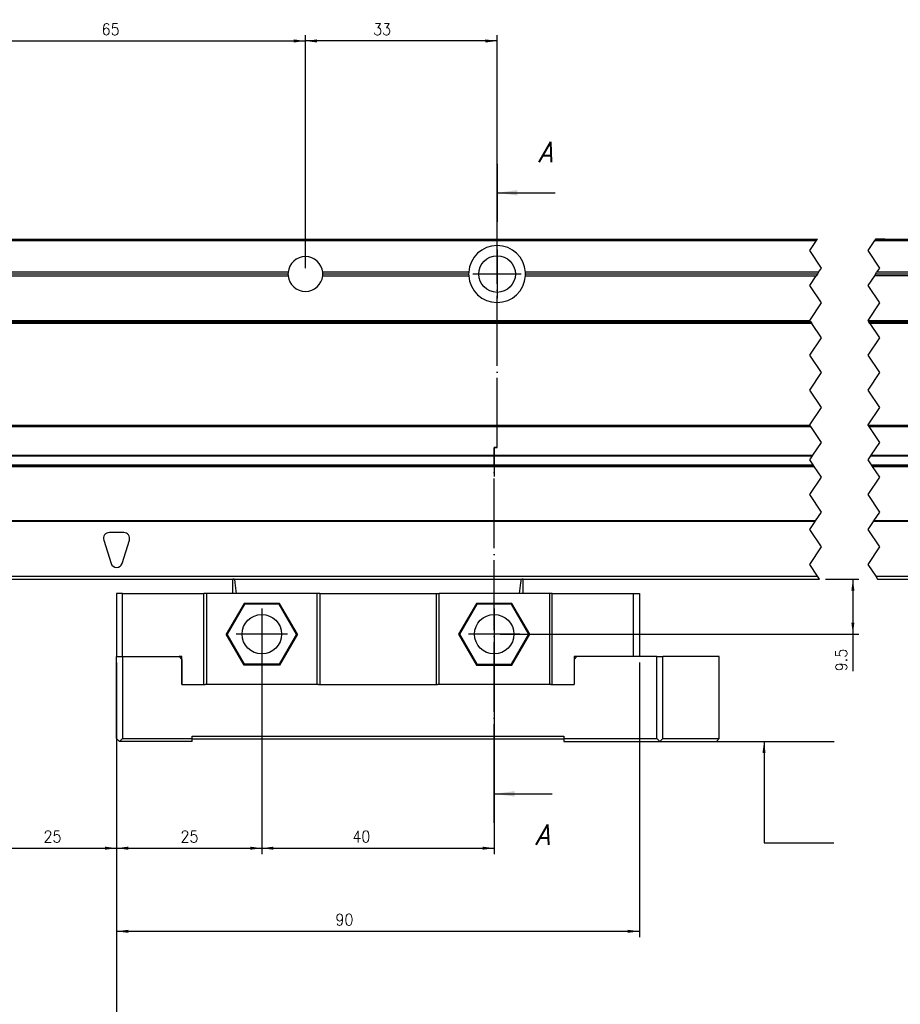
# Model space of a CAD drawing. Header units: inches. Extents: x -381 to 14628, y -418 to 176.
# Tile 7 of 36: x -181 to -29, y -177 to -8. Entities that reach past the tile are written whole.
import ezdxf

# ---------------------------------------------------------------- set-up
doc = ezdxf.new("R2010")
doc.units = ezdxf.units.IN
doc.linetypes.add('DOT_CENTER', pattern=[14, 12, -1, 0, -1])
doc.layers.add('1', color=7, linetype='Continuous')
doc.styles.add('CONVERTER_11', font='txt.shx', dxfattribs={"width": 0.9, "oblique": 15})
doc.styles.add('CONVERTER_12', font='txt.shx', dxfattribs={"width": 0.9})
doc.dimstyles.new('ME10_DIM_20', dxfattribs={"dimtxt": 2, "dimasz": 2, "dimexe": 1, "dimexo": 1, "dimgap": 1, "dimtad": 1, "dimdsep": 46, "dimtxsty": 'CONVERTER_12', "dimsah": 1, "dimcen": 0.09, "dimclrd": 2, "dimclre": 2, "dimclrt": 2, "dimadec": 0, "dimazin": 0, "dimtfac": 1, "dimtdec": 4, "dimtix": 1, "dimtmove": 0, "dimatfit": 3, "dimfxl": 1, "dimtolj": 1, "dimtzin": 0, "dimarcsym": 0})
doc.dimstyles.new('ME10_DIM_22', dxfattribs={"dimtxt": 2, "dimasz": 2, "dimexe": 1, "dimexo": 1, "dimgap": 1, "dimtad": 1, "dimdsep": 46, "dimtxsty": 'CONVERTER_12', "dimsah": 1, "dimcen": 0.09, "dimclrd": 2, "dimclre": 2, "dimclrt": 2, "dimadec": 0, "dimazin": 0, "dimtfac": 1, "dimtdec": 4, "dimtix": 1, "dimtmove": 0, "dimatfit": 3, "dimfxl": 1, "dimtolj": 1, "dimtzin": 0, "dimarcsym": 0})
doc.dimstyles.new('ME10_DIM_23', dxfattribs={"dimtxt": 2, "dimasz": 2, "dimexe": 1, "dimexo": 1, "dimgap": 1, "dimtad": 1, "dimdsep": 46, "dimtxsty": 'CONVERTER_12', "dimsah": 1, "dimcen": 0.09, "dimclrd": 2, "dimclre": 2, "dimclrt": 2, "dimadec": 0, "dimazin": 0, "dimtfac": 1, "dimtdec": 4, "dimtix": 1, "dimtmove": 0, "dimatfit": 3, "dimfxl": 1, "dimtolj": 1, "dimtzin": 0, "dimarcsym": 0})
doc.dimstyles.new('ME10_DIM_24', dxfattribs={"dimtxt": 2, "dimasz": 2, "dimexe": 1, "dimexo": 1, "dimgap": 1, "dimtad": 1, "dimdsep": 46, "dimtxsty": 'CONVERTER_12', "dimsah": 1, "dimcen": 0.09, "dimclrd": 2, "dimclre": 2, "dimclrt": 2, "dimadec": 0, "dimazin": 0, "dimtfac": 1, "dimtdec": 4, "dimtix": 1, "dimtmove": 0, "dimatfit": 3, "dimfxl": 1, "dimtolj": 1, "dimtzin": 0, "dimarcsym": 0})
doc.dimstyles.new('ME10_DIM_26', dxfattribs={"dimtxt": 2, "dimasz": 2, "dimexe": 1, "dimexo": 1, "dimgap": 1, "dimtad": 1, "dimdsep": 46, "dimtxsty": 'CONVERTER_12', "dimsah": 1, "dimcen": 0.09, "dimclrd": 2, "dimclre": 2, "dimclrt": 2, "dimadec": 0, "dimazin": 0, "dimtfac": 1, "dimtdec": 4, "dimtix": 1, "dimtmove": 0, "dimatfit": 3, "dimfxl": 1, "dimtolj": 1, "dimtzin": 0, "dimarcsym": 0})
doc.dimstyles.new('ME10_DIM_27', dxfattribs={"dimtxt": 2, "dimasz": 2, "dimexe": 1, "dimexo": 1, "dimgap": 1, "dimtad": 1, "dimdsep": 46, "dimtxsty": 'CONVERTER_12', "dimsah": 1, "dimcen": 0.09, "dimclrd": 2, "dimclre": 2, "dimclrt": 2, "dimadec": 0, "dimazin": 0, "dimtfac": 1, "dimtdec": 4, "dimtix": 1, "dimtmove": 0, "dimatfit": 3, "dimfxl": 1, "dimtolj": 1, "dimtzin": 0, "dimarcsym": 0})
doc.dimstyles.new('ME10_DIM_28', dxfattribs={"dimtxt": 2, "dimasz": 2, "dimexe": 1, "dimexo": 1, "dimgap": 1, "dimtad": 1, "dimdsep": 46, "dimtxsty": 'CONVERTER_12', "dimsah": 1, "dimcen": 0.09, "dimclrd": 2, "dimclre": 2, "dimclrt": 2, "dimadec": 0, "dimazin": 0, "dimtfac": 1, "dimtdec": 4, "dimtix": 1, "dimtmove": 0, "dimatfit": 3, "dimfxl": 1, "dimtolj": 1, "dimtzin": 0, "dimarcsym": 0})
doc.dimstyles.new('ME10_DIM_45', dxfattribs={"dimtxt": 2, "dimasz": 2, "dimexe": 1, "dimexo": 1, "dimgap": 1, "dimtad": 1, "dimdec": 0, "dimdsep": 46, "dimtxsty": 'CONVERTER_12', "dimsah": 1, "dimcen": 0.09, "dimclrd": 2, "dimclre": 2, "dimclrt": 2, "dimadec": 0, "dimazin": 0, "dimtfac": 1, "dimtdec": 4, "dimtix": 1, "dimtmove": 0, "dimatfit": 3, "dimfxl": 1, "dimtolj": 1, "dimtzin": 0, "dimarcsym": 0})
doc.dimstyles.get("Standard").update_dxf_attribs({"dimtxt": 0.18, "dimasz": 0.18, "dimexe": 0.18, "dimexo": 0.0625, "dimgap": 0.09, "dimtad": 0, "dimtih": 1, "dimtoh": 1, "dimdec": 4, "dimzin": 0, "dimdsep": 46, "dimtxsty": 'Standard', "dimcen": 0.09, "dimadec": 0, "dimazin": 0, "dimtfac": 1, "dimtdec": 4, "dimtofl": 0, "dimtmove": 0, "dimatfit": 3, "dimfxl": 1, "dimtolj": 1, "dimtzin": 0, "dimarcsym": 0})

# ---------------------------------------------------------------- blocks, each defined once
blk = doc.blocks.new('CABEZA__11', base_point=(-164.3246459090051, -131.9738496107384))
at = {"color": 7, "linetype": 'Continuous'}
for p, q in [((-144.322509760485, -104.6655368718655), (-144.3224917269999, -104.0261494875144)), ((-144.3224914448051, -106.5261436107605), (-144.322509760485, -104.6655368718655)), ((-144.300048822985, -104.0339145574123), (-144.3112691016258, -104.0261482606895)), ((-144.231689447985, -104.0421848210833), (-144.300048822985, -104.0339145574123)), ((-144.145751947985, -104.0363864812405), (-144.231689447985, -104.0421848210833)), ((-144.12451171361, -104.0336856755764), (-144.145751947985, -104.0363864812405)), ((-144.0776684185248, -104.0261423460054), (-144.12451171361, -104.0336856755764)), ((-143.91601561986, -104.6654148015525), (-143.9984682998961, -104.0261494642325)), ((-143.6749933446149, -106.5261436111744), (-143.91601561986, -104.6654148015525)), ((-94.96998954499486, -106.5261436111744), (-94.72900390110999, -104.6651706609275)), ((-94.72900390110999, -104.6651706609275), (-94.64651564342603, -104.0261494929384)), ((-94.52050780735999, -104.0337009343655), (-94.56737174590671, -104.0261423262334)), ((-94.49926757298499, -104.0363864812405), (-94.52050780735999, -104.0337009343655)), ((-94.34497069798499, -104.0339145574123), (-94.49926757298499, -104.0363864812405)), ((-94.33373025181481, -104.0261482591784), (-94.34497069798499, -104.0339145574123)), ((-94.32250976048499, -104.6652927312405), (-94.32249172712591, -104.0261494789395)), ((-94.32249144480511, -106.5261436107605), (-94.32250976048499, -104.6652927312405)), ((-163.322491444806, -106.5261436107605), (-164.322491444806, -106.5261436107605)), ((-164.322491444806, -106.5261436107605), (-164.322491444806, -117.3738496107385)), ((-163.322491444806, -106.5261436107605), (-149.322491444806, -106.5261436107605)), ((-163.322491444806, -117.3738496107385), (-163.322491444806, -106.5261436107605)), ((-149.322491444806, -122.1738496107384), (-149.322491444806, -106.5261436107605)), ((-148.822491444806, -106.5261436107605), (-149.322491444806, -106.5261436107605)), ((-148.822491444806, -106.5261436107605), (-148.822491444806, -122.1738496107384)), ((-129.822491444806, -106.5261436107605), (-148.822491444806, -106.5261436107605)), ((-129.822491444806, -122.1738496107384), (-129.822491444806, -106.5261436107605)), ((-129.322491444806, -106.5261436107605), (-129.822491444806, -106.5261436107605)), ((-129.322491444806, -106.5261436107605), (-129.322491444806, -122.1738496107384)), ((-129.322491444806, -106.5261436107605), (-109.322491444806, -106.5261436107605)), ((-109.322491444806, -106.5261436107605), (-109.322491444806, -122.1738496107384)), ((-109.322491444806, -106.5261436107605), (-108.822491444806, -106.5261436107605)), ((-108.822491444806, -122.1738496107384), (-108.822491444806, -106.5261436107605)), ((-89.82249144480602, -106.5261436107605), (-108.822491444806, -106.5261436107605)), ((-89.82249144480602, -106.5261436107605), (-89.82249144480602, -122.1738496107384)), ((-89.32249144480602, -106.5261436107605), (-89.82249144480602, -106.5261436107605)), ((-89.32249144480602, -122.1738496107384), (-89.32249144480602, -106.5261436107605)), ((-89.32249144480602, -106.5261436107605), (-75.32249144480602, -106.5261436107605)), ((-75.32249144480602, -117.3738496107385), (-75.32249144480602, -106.5261436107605)), ((-75.32249144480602, -106.5261436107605), (-74.32249144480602, -106.5261436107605)), ((-74.32249144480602, -106.5261436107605), (-74.32249144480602, -117.3738496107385)), ((-142.3840566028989, -108.2210632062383), (-145.4456217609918, -113.5238496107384)), ((-142.2958453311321, -108.3738496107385), (-145.2691992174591, -113.5238496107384)), ((-142.2958453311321, -108.3738496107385), (-142.3840566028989, -108.2210632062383)), ((-136.2609262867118, -108.2210632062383), (-142.3840566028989, -108.2210632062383)), ((-136.349137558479, -108.3738496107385), (-142.2958453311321, -108.3738496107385)), ((-136.349137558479, -108.3738496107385), (-136.2609262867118, -108.2210632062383)), ((-133.3757836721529, -113.5238496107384), (-136.349137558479, -108.3738496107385)), ((-133.1993611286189, -113.5238496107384), (-136.2609262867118, -108.2210632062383)), ((-102.3840566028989, -108.2210632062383), (-105.4456217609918, -113.5238496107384)), ((-102.2958453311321, -108.3738496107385), (-105.2691992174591, -113.5238496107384)), ((-102.2958453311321, -108.3738496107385), (-102.3840566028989, -108.2210632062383)), ((-96.26092628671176, -108.2210632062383), (-102.3840566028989, -108.2210632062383)), ((-96.34913755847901, -108.3738496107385), (-102.2958453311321, -108.3738496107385)), ((-96.34913755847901, -108.3738496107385), (-96.26092628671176, -108.2210632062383)), ((-93.37578367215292, -113.5238496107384), (-96.34913755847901, -108.3738496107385)), ((-93.19936112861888, -113.5238496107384), (-96.26092628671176, -108.2210632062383)), ((-142.3840566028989, -118.8266360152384), (-145.4456217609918, -113.5238496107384)), ((-145.2691992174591, -113.5238496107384), (-145.4456217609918, -113.5238496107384)), ((-142.2958453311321, -118.6738496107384), (-145.2691992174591, -113.5238496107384)), ((-133.3757836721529, -113.5238496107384), (-136.349137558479, -118.6738496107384)), ((-133.1993611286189, -113.5238496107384), (-136.2609262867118, -118.8266360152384)), ((-133.3757836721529, -113.5238496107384), (-133.1993611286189, -113.5238496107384)), ((-105.4456217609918, -113.5238496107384), (-102.3840566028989, -118.8266360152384)), ((-105.2691992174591, -113.5238496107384), (-105.4456217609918, -113.5238496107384)), ((-105.2691992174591, -113.5238496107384), (-102.2958453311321, -118.6738496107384)), ((-96.34913755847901, -118.6738496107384), (-93.37578367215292, -113.5238496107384)), ((-96.26092628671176, -118.8266360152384), (-93.19936112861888, -113.5238496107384)), ((-93.37578367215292, -113.5238496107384), (-93.19936112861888, -113.5238496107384)), ((-164.3246459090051, -131.4738496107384), (-164.322491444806, -117.3738496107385)), ((-164.322491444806, -117.3738496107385), (-163.322491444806, -117.3738496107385)), ((-163.322491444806, -117.3738496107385), (-163.3246459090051, -131.4738496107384)), ((-163.322491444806, -117.3738496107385), (-153.5746459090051, -117.3738496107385)), ((-153.0746459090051, -117.8738496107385), (-153.5746459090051, -117.3738496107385)), ((-153.072491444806, -117.3738496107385), (-153.5746459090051, -117.3738496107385)), ((-153.0746459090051, -122.1738496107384), (-153.072491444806, -117.3738496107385)), ((-153.0746459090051, -117.8738496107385), (-153.0746459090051, -122.1738496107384)), ((-85.57249144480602, -117.8716951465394), (-85.57464590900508, -122.1738496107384)), ((-85.07464590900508, -117.3738496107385), (-85.57249144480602, -117.3738496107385)), ((-85.07464590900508, -117.3738496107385), (-85.57249144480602, -117.8716951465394)), ((-85.57249144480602, -117.3738496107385), (-85.57249144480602, -117.8716951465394)), ((-71.32180152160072, -117.3738496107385), (-85.07464590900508, -117.3738496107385)), ((-71.32180152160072, -131.4738496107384), (-71.32180152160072, -117.3738496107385)), ((-71.32180152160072, -117.3738496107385), (-70.32180152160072, -117.3738496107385)), ((-70.32180152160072, -131.4738496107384), (-70.32180152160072, -117.3738496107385)), ((-60.57680037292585, -117.3738496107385), (-70.32180152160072, -117.3738496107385)), ((-60.57680037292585, -131.4738496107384), (-60.57680037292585, -117.3738496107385)), ((-142.3840566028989, -118.8266360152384), (-142.2958453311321, -118.6738496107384)), ((-136.2609262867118, -118.8266360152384), (-142.3840566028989, -118.8266360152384)), ((-136.349137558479, -118.6738496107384), (-142.2958453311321, -118.6738496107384)), ((-136.2609262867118, -118.8266360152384), (-136.349137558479, -118.6738496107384)), ((-102.2958453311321, -118.6738496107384), (-102.3840566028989, -118.8266360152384)), ((-102.3840566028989, -118.8266360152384), (-96.26092628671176, -118.8266360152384)), ((-102.2958453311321, -118.6738496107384), (-96.34913755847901, -118.6738496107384)), ((-96.34913755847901, -118.6738496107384), (-96.26092628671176, -118.8266360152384)), ((-153.0746459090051, -122.1738496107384), (-149.0724914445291, -122.1738496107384)), ((-148.822491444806, -122.1738496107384), (-149.0724914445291, -122.1738496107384)), ((-129.822491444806, -122.1738496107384), (-148.822491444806, -122.1738496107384)), ((-129.5724914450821, -122.1738496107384), (-129.822491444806, -122.1738496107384)), ((-129.5724914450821, -122.1738496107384), (-109.0724914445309, -122.1738496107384)), ((-108.822491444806, -122.1738496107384), (-109.0724914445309, -122.1738496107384)), ((-89.82249144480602, -122.1738496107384), (-108.822491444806, -122.1738496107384)), ((-89.57249144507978, -122.1738496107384), (-89.82249144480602, -122.1738496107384)), ((-89.57249144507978, -122.1738496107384), (-85.57464590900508, -122.1738496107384)), ((-164.3246459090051, -131.4738496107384), (-163.8246459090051, -131.9738496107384)), ((-163.8246459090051, -131.9738496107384), (-163.3246459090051, -131.4738496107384)), ((-151.3235686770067, -131.9738496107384), (-163.8246459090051, -131.9738496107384)), ((-163.3246459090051, -131.4738496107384), (-151.3235686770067, -131.4738496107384)), ((-151.3235686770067, -131.4738496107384), (-151.3235686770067, -131.0738496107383)), ((-151.3235686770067, -131.0738496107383), (-87.32464590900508, -131.0738496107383)), ((-151.3235686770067, -131.9738496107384), (-151.3235686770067, -131.4738496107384)), ((-87.32464590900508, -131.5738496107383), (-151.3235686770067, -131.5738496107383)), ((-87.32464590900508, -131.0738496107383), (-87.32464590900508, -131.4738496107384)), ((-87.32464590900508, -131.4738496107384), (-71.32180152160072, -131.4738496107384)), ((-87.32464590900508, -131.4738496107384), (-87.32464590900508, -131.9738496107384)), ((-87.32464590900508, -131.9738496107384), (-70.82180152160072, -131.9738496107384)), ((-71.32180152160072, -131.4738496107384), (-70.82180152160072, -131.9738496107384)), ((-70.32180152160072, -131.4738496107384), (-70.82180152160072, -131.9738496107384)), ((-70.82180152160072, -131.9738496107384), (-61.07680037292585, -131.9738496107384)), ((-70.32180152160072, -131.4738496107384), (-60.57680037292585, -131.4738496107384)), ((-60.57680037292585, -131.4738496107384), (-61.07680037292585, -131.9738496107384))]:
    blk.add_line(p, q, dxfattribs=at)
for centre, radius in [((-139.3224914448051, -113.5238496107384), 3.39999999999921), ((-99.32249144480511, -113.5238496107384), 3.399999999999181)]:
    blk.add_circle(centre, radius, dxfattribs=at)
at = {"layer": '1', "color": 2, "linetype": 'DOT_CENTER'}
for p, q in [((-139.3224914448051, -109.1238496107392), (-139.3224914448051, -117.9238496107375)), ((-99.32249144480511, -109.1238496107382), (-99.32249144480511, -117.9238496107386)), ((-134.9224914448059, -113.5238496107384), (-143.7224914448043, -113.5238496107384)), ((-94.92249144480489, -113.5238496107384), (-103.7224914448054, -113.5238496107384))]:
    blk.add_line(p, q, dxfattribs=at)
blk = doc.blocks.new('Modulo_izq__K__1__12', base_point=(-230.87744140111, -109.9277451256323))
at = {"color": 7, "linetype": 'Continuous'}
for p, q in [((-196.8224914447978, -45.52614412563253), (-43.68527465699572, -45.52614412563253)), ((-33.68526657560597, -45.52614293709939), (-12.82249112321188, -45.52614412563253)), ((-33.6519413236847, -45.47614412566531), (-32.12255858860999, -45.47614287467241)), ((-32.07255108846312, -45.52614210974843), (-32.12255858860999, -45.47614287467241)), ((-196.8224914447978, -45.77614412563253), (-43.85194132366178, -45.77614412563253)), ((-33.85194132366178, -45.77614412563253), (-12.82248357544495, -45.77614412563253)), ((-129.2827633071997, -49.93027291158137), (-129.2667728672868, -49.95809918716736)), ((-101.484360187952, -49.84522663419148), (-101.4728399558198, -49.82481317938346)), ((-96.39261930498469, -49.52246758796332), (-96.38310290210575, -49.53467418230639)), ((-134.8074537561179, -51.22614412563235), (-196.8224914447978, -51.22614412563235)), ((-134.8224914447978, -51.52614412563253), (-196.8224914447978, -51.52614340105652)), ((-196.8224914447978, -51.82614267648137), (-134.807453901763, -51.82614267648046)), ((-134.815185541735, -51.31687544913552), (-134.8224914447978, -51.52614412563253)), ((-134.8224914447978, -51.52614412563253), (-134.815185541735, -51.73541258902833)), ((-134.8074537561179, -51.22614412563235), (-134.815185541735, -51.31687544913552)), ((-134.815185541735, -51.73541258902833), (-134.807453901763, -51.82614267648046)), ((-103.7132991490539, -51.22614412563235), (-128.8375291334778, -51.22614412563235)), ((-128.8224914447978, -51.52614412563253), (-128.8375291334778, -51.22614412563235)), ((-128.8375289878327, -51.82614267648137), (-128.8224914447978, -51.52614412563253)), ((-128.8375289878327, -51.82614267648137), (-103.7132992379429, -51.82614267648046)), ((-103.7224914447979, -51.52614412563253), (-128.8224914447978, -51.52614412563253)), ((-103.7132991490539, -51.22614412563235), (-103.7224914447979, -51.52614412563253)), ((-103.7224914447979, -51.52614412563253), (-103.7132992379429, -51.82614267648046)), ((-93.92249144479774, -51.52614412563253), (-93.93168374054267, -51.22614412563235)), ((-43.4852746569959, -51.22614412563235), (-93.93168374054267, -51.22614412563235)), ((-93.93168365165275, -51.82614267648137), (-93.92249144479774, -51.52614412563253)), ((-93.93168365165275, -51.82614267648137), (-43.88527369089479, -51.82614267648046)), ((-43.6852741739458, -51.52614340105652), (-93.92249144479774, -51.52614412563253)), ((-12.82249482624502, -51.82614267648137), (-33.88527369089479, -51.82614267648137)), ((-12.82249056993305, -51.52614340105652), (-33.6852741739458, -51.52614340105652)), ((-12.82248620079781, -51.22614412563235), (-33.4852746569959, -51.22614412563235)), ((-129.2665253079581, -53.09372335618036), (-129.2829617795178, -53.12228820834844)), ((-101.2529491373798, -53.52927929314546), (-101.2611424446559, -53.51878777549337)), ((-196.8224914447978, -59.52614361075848), (-44.98374948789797, -59.52614361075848)), ((-196.8224914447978, -59.77614361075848), (-44.817082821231, -59.77614361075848)), ((-44.65041615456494, -60.02614361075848), (-196.8224914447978, -60.02614361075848)), ((-34.98374948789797, -59.52614361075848), (-12.82250142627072, -59.52614361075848)), ((-34.817082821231, -59.77614361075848), (-12.82248789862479, -59.77614361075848)), ((-12.82249505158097, -60.02614361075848), (-34.65041615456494, -60.02614361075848)), ((-196.8224914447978, -77.52614361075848), (-44.98374948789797, -77.52614361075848)), ((-196.8224914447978, -77.77614361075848), (-44.817082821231, -77.77614361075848)), ((-34.98374948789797, -77.52614361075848), (-12.82250142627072, -77.52614361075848)), ((-34.817082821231, -77.77614361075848), (-12.82248789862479, -77.77614361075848)), ((-196.8224914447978, -82.7296281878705), (-44.48759736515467, -82.7296281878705)), ((-196.8224914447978, -82.82046831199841), (-44.54815744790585, -82.82046831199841)), ((-34.54815744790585, -82.82046831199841), (-12.82249818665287, -82.82046831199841)), ((-34.48759736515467, -82.7296281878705), (-12.82249651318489, -82.7296281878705)), ((-44.31562378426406, -84.5282592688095), (-196.822509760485, -84.52825926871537)), ((-196.8224914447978, -84.36910425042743), (-44.42177572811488, -84.36910425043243)), ((-196.8224914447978, -84.65081547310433), (-44.23396824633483, -84.65081547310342)), ((-34.42177572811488, -84.36910425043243), (-12.82248429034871, -84.36910425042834)), ((-34.31665038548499, -84.52825926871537), (-12.82250938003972, -84.52825926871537)), ((-34.23396824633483, -84.65081547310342), (-12.82249963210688, -84.65081547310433)), ((-44.01583450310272, -94.02198389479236), (-196.8224914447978, -94.02198389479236)), ((-44.07720167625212, -94.11403465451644), (-196.8224914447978, -94.11403465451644)), ((-12.82249760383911, -94.11403465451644), (-34.07720167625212, -94.11403465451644)), ((-12.82249010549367, -94.02198389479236), (-34.01583450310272, -94.02198389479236)), ((-163.0724914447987, -96.02614361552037), (-165.5724914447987, -96.02614361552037)), ((-166.526971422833, -97.32441860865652), (-165.276971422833, -101.3244186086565)), ((-163.3680114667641, -101.3244186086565), (-162.1180114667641, -97.32441860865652)), ((-196.8224914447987, -103.5261436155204), (-43.65041615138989, -103.5261436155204)), ((-196.8224914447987, -104.0261436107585), (-43.317082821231, -104.0261436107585)), ((-33.65041615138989, -103.5261436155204), (-12.57249460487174, -103.5261440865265)), ((-33.317082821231, -104.0261436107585), (-10.82249144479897, -104.0261436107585))]:
    blk.add_line(p, q, dxfattribs=at)
at = {"color": 2, "linetype": 'DOT_CENTER'}
for p, q in [((-43.85194132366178, -45.77614412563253), (-43.68527465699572, -45.52614412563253)), ((-33.68526657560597, -45.52614293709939), (-33.85194132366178, -45.77614412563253)), ((-33.68526657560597, -45.52614293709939), (-33.6519413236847, -45.47614412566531)), ((-45.00117856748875, -47.4999999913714), (-43.85194132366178, -45.77614412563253)), ((-33.85194132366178, -45.77614412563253), (-35.00117856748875, -47.4999999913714)), ((-43.00117856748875, -50.4999999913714), (-45.00117856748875, -47.4999999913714)), ((-35.00117856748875, -47.4999999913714), (-33.00117856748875, -50.4999999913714)), ((-43.4852746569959, -51.22614412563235), (-43.00117856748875, -50.4999999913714)), ((-33.00117856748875, -50.4999999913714), (-33.4852746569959, -51.22614412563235)), ((-45.00117856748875, -53.4999999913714), (-43.88527369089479, -51.82614267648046)), ((-43.6852741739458, -51.52614340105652), (-43.88527369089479, -51.82614267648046)), ((-43.4852746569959, -51.22614412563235), (-43.6852741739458, -51.52614340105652)), ((-33.88527369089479, -51.82614267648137), (-35.00117856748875, -53.4999999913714)), ((-33.6852741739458, -51.52614340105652), (-33.88527369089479, -51.82614267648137)), ((-33.6852741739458, -51.52614340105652), (-33.4852746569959, -51.22614412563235)), ((-43.00117856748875, -56.4999999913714), (-45.00117856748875, -53.4999999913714)), ((-35.00117856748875, -53.4999999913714), (-33.00117856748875, -56.4999999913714)), ((-45.00117856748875, -59.4999999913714), (-43.00117856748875, -56.4999999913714)), ((-33.00117856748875, -56.4999999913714), (-35.00117856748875, -59.4999999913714)), ((-44.98374948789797, -59.52614361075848), (-45.00117856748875, -59.4999999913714)), ((-44.817082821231, -59.77614361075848), (-44.98374948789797, -59.52614361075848)), ((-44.817082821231, -59.77614361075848), (-44.65041615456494, -60.02614361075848)), ((-43.00117856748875, -62.4999999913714), (-44.65041615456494, -60.02614361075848)), ((-35.00117856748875, -59.4999999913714), (-34.98374948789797, -59.52614361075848)), ((-34.98374948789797, -59.52614361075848), (-34.817082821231, -59.77614361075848)), ((-34.65041615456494, -60.02614361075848), (-34.817082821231, -59.77614361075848)), ((-34.65041615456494, -60.02614361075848), (-33.00117856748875, -62.4999999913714)), ((-45.00117856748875, -65.4999999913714), (-43.00117856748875, -62.4999999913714)), ((-33.00117856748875, -62.4999999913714), (-35.00117856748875, -65.4999999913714)), ((-43.00117856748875, -68.4999999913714), (-45.00117856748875, -65.4999999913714)), ((-35.00117856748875, -65.4999999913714), (-33.00117856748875, -68.4999999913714)), ((-45.00117856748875, -71.4999999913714), (-43.00117856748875, -68.4999999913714)), ((-33.00117856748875, -68.4999999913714), (-35.00117856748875, -71.4999999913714)), ((-43.00117856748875, -74.4999999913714), (-45.00117856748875, -71.4999999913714)), ((-35.00117856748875, -71.4999999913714), (-33.00117856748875, -74.4999999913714)), ((-45.00117856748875, -77.4999999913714), (-43.00117856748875, -74.4999999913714)), ((-33.00117856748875, -74.4999999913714), (-35.00117856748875, -77.4999999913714)), ((-44.98374948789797, -77.52614361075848), (-45.00117856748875, -77.4999999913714)), ((-44.817082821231, -77.77614361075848), (-44.98374948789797, -77.52614361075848)), ((-43.00117856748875, -80.4999999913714), (-44.817082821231, -77.77614361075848)), ((-35.00117856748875, -77.4999999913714), (-34.98374948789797, -77.52614361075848)), ((-34.98374948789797, -77.52614361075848), (-34.817082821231, -77.77614361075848)), ((-34.817082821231, -77.77614361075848), (-33.00117856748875, -80.4999999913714)), ((-44.48759736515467, -82.7296281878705), (-43.00117856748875, -80.4999999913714)), ((-33.00117856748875, -80.4999999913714), (-34.48759736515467, -82.7296281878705)), ((-45.00117856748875, -83.4999999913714), (-44.54815744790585, -82.82046831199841)), ((-44.54815744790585, -82.82046831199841), (-44.48759736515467, -82.7296281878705)), ((-34.54815744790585, -82.82046831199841), (-35.00117856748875, -83.4999999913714)), ((-34.48759736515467, -82.7296281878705), (-34.54815744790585, -82.82046831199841)), ((-44.42177572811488, -84.36910425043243), (-45.00117856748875, -83.4999999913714)), ((-44.31562378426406, -84.5282592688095), (-44.42177572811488, -84.36910425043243)), ((-44.31562378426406, -84.5282592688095), (-44.30737304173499, -84.54060935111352)), ((-44.30737304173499, -84.54060935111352), (-44.23396824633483, -84.65081547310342)), ((-43.00117856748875, -86.4999999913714), (-44.23396824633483, -84.65081547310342)), ((-35.00117856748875, -83.4999999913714), (-34.42177572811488, -84.36910425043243)), ((-34.42177572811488, -84.36910425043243), (-34.31665038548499, -84.52825926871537)), ((-34.29638671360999, -84.55707787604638), (-34.31665038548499, -84.52825926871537)), ((-34.23396824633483, -84.65081547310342), (-34.29638671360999, -84.55707787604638)), ((-34.23396824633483, -84.65081547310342), (-33.00117856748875, -86.4999999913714)), ((-45.00117856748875, -89.4999999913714), (-43.00117856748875, -86.4999999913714)), ((-33.00117856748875, -86.4999999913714), (-35.00117856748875, -89.4999999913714)), ((-43.00117856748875, -92.4999999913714), (-45.00117856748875, -89.4999999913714)), ((-35.00117856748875, -89.4999999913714), (-33.00117856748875, -92.4999999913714)), ((-44.01583450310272, -94.02198389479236), (-43.00117856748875, -92.4999999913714)), ((-33.00117856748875, -92.4999999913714), (-34.01583450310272, -94.02198389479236)), ((-45.00117856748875, -95.4999999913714), (-44.07720167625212, -94.11403465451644)), ((-44.01583450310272, -94.02198389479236), (-44.07720167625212, -94.11403465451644)), ((-34.07720167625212, -94.11403465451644), (-35.00117856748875, -95.4999999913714)), ((-34.07720167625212, -94.11403465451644), (-34.01583450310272, -94.02198389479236)), ((-43.00117856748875, -98.4999999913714), (-45.00117856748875, -95.4999999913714)), ((-35.00117856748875, -95.4999999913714), (-33.00117856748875, -98.4999999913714)), ((-34.32824521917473, -96.5094628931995), (-34.31884765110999, -96.52340506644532)), ((-45.00117856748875, -101.4999999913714), (-43.00117856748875, -98.4999999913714)), ((-33.00117856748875, -98.4999999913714), (-35.00117856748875, -101.4999999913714)), ((-43.65041615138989, -103.5261436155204), (-45.00117856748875, -101.4999999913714)), ((-35.00117856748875, -101.4999999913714), (-33.65041615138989, -103.5261436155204)), ((-43.317082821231, -104.0261436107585), (-43.65041615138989, -103.5261436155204)), ((-33.65041615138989, -103.5261436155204), (-33.317082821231, -104.0261436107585))]:
    blk.add_line(p, q, dxfattribs=at)
at = {"color": 7, "linetype": 'Continuous'}
blk.add_circle((-98.82249144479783, -51.52614412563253), 3.14999999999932, dxfattribs=at)
for centre, radius, start, end in [((-98.82249144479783, -51.52614412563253), 4.900000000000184, 3.51010010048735, 176.4898998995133), ((-131.8224914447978, -51.52614412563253), 3.000000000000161, 5.73917047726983, 174.2608295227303), ((-131.8224914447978, -51.52614412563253), 3.000000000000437, 185.7391426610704, 354.2608573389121), ((-98.82249144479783, -51.52614412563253), 4.899999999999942, 183.5100831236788, 356.4899168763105), ((-165.5724914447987, -97.02614361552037), 1, 90, 197.3540246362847), ((-163.0724914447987, -97.02614361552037), 0.9999999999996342, 342.6459753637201, 90), ((-164.3224914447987, -101.0261436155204), 0.9999999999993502, 197.3540246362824, 342.6459753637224)]:
    blk.add_arc(centre, radius, start, end, dxfattribs=at)
at = {"layer": '1', "color": 2, "linetype": 'DOT_CENTER'}
for p, q in [((-98.82249144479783, -47.3761441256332), (-98.82249144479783, -55.67614412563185)), ((-94.67249144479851, -51.52614412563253), (-102.9724914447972, -51.52614412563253))]:
    blk.add_line(p, q, dxfattribs=at)
blk = doc.blocks.new('F-136__14', base_point=(-230.87744140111, -131.9738496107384))
for name, p in [('Modulo_izq__K__1__12', (-230.87744140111, -109.9277451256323)), ('CABEZA__11', (-164.3246459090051, -131.9738496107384))]:
    blk.add_blockref(name, p)
blk = doc.blocks.new('*D101')
at = {"layer": '1', "color": 2, "linetype": 'Continuous'}
for p, q in [((-42.317082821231, -104.0261436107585), (-36.57808634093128, -104.0261436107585)), ((-37.57808634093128, -104.0261436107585), (-37.57808634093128, -113.5238496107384)), ((-98.32249144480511, -113.5238496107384), (-36.57808634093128, -113.5238496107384)), ((-37.57808634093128, -113.5238496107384), (-37.57808634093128, -119.8883136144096))]:
    blk.add_line(p, q, dxfattribs=at)
at = {"layer": '1', "color": 2}
for points in [[(-37.31478134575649, -106.0261436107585), (-37.84139133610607, -106.0261436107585), (-37.57808634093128, -104.0261436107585)], [(-37.84139133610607, -111.5238496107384), (-37.31478134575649, -111.5238496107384), (-37.57808634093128, -113.5238496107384)]]:
    blk.add_solid(points, dxfattribs=at)
at = {"layer": '1', "color": 2, "insert": (-38.57808634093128, -119.8883136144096), "char_height": 2, "attachment_point": 7, "rotation": 90, "line_spacing_factor": 0.60024009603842, "style": 'CONVERTER_12'}
blk.add_mtext('9.5', dxfattribs=at)
blk = doc.blocks.new('*D103')
at = {"layer": '1', "color": 2, "linetype": 'Continuous'}
for p, q in [((-164.3224914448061, -118.3738496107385), (-164.3224914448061, -165.6638684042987)), ((-74.32249144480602, -118.3738496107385), (-74.32249144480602, -165.6638684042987)), ((-164.3224914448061, -164.6638684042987), (-74.32249144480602, -164.6638684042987))]:
    blk.add_line(p, q, dxfattribs=at)
at = {"layer": '1', "color": 2}
for points in [[(-162.3224914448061, -164.4005634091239), (-162.3224914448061, -164.9271733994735), (-164.3224914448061, -164.6638684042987)], [(-76.32249144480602, -164.9271733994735), (-76.32249144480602, -164.4005634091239), (-74.32249144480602, -164.6638684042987)]]:
    blk.add_solid(points, dxfattribs=at)
at = {"layer": '1', "color": 2, "insert": (-126.6489087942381, -163.6638684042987), "char_height": 2, "attachment_point": 7, "rotation": 0.00013888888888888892, "line_spacing_factor": 0.60024009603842, "style": 'CONVERTER_12'}
blk.add_mtext('90', dxfattribs=at)
blk = doc.blocks.new('*D104')
at = {"layer": '1', "color": 2, "linetype": 'Continuous'}
for p, q in [((-139.3224914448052, -114.5238496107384), (-139.3224914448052, -151.3579692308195)), ((-99.32249144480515, -114.5238496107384), (-99.32249144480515, -151.3579692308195)), ((-139.3224914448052, -150.3579692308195), (-99.32249144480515, -150.3579692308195))]:
    blk.add_line(p, q, dxfattribs=at)
at = {"layer": '1', "color": 2}
for points in [[(-137.3224914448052, -150.0946642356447), (-137.3224914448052, -150.6212742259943), (-139.3224914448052, -150.3579692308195)], [(-101.3224914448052, -150.6212742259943), (-101.3224914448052, -150.0946642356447), (-99.32249144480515, -150.3579692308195)]]:
    blk.add_solid(points, dxfattribs=at)
at = {"layer": '1', "color": 2, "insert": (-123.7376584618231, -149.3579692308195), "char_height": 2, "attachment_point": 7, "rotation": 0.00013888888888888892, "line_spacing_factor": 0.60024009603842, "style": 'CONVERTER_12'}
blk.add_mtext('40', dxfattribs=at)
blk = doc.blocks.new('*D105')
at = {"layer": '1', "color": 2, "linetype": 'Continuous'}
for p, q in [((-139.3224914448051, -114.5238496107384), (-139.3224914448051, -151.3579692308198)), ((-164.3246459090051, -132.4738496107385), (-164.3246459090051, -151.3579692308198)), ((-164.3246459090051, -150.3579692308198), (-139.3224914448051, -150.3579692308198))]:
    blk.add_line(p, q, dxfattribs=at)
at = {"layer": '1', "color": 2}
for points in [[(-162.3246459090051, -150.094664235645), (-162.3246459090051, -150.6212742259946), (-164.3246459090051, -150.3579692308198)], [(-141.3224914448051, -150.6212742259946), (-141.3224914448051, -150.094664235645), (-139.3224914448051, -150.3579692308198)]]:
    blk.add_solid(points, dxfattribs=at)
at = {"layer": '1', "color": 2, "insert": (-153.3235686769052, -149.3579692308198), "char_height": 2, "attachment_point": 7, "rotation": 0.00013888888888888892, "line_spacing_factor": 0.60024009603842, "style": 'CONVERTER_12'}
blk.add_mtext('25', dxfattribs=at)
blk = doc.blocks.new('*D107')
at = {"layer": '1', "color": 2, "linetype": 'Continuous'}
for p, q in [((-189.322491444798, -110.9277451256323), (-189.322491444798, -151.3579692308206)), ((-164.3246459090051, -132.4738496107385), (-164.3246459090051, -151.3579692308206)), ((-189.322491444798, -150.3579692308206), (-164.3246459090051, -150.3579692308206))]:
    blk.add_line(p, q, dxfattribs=at)
at = {"layer": '1', "color": 2}
for points in [[(-187.322491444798, -150.0946642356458), (-187.322491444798, -150.6212742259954), (-189.322491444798, -150.3579692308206)], [(-166.3246459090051, -150.6212742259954), (-166.3246459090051, -150.0946642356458), (-164.3246459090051, -150.3579692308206)]]:
    blk.add_solid(points, dxfattribs=at)
at = {"layer": '1', "color": 2, "insert": (-176.9028548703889, -149.3579692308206), "char_height": 2, "attachment_point": 7, "rotation": 0.00013888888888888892, "line_spacing_factor": 0.60024009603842, "style": 'CONVERTER_12'}
blk.add_mtext('25', dxfattribs=at)
blk = doc.blocks.new('*D108')
at = {"layer": '1', "color": 2, "linetype": 'Continuous'}
for p, q in [((-196.8224914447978, -44.52614412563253), (-196.8224914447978, -10.40681411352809)), ((-196.8224914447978, -11.40681411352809), (-131.8224914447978, -11.40681411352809)), ((-131.8224914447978, -50.52614412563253), (-131.8224914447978, -10.40681411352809))]:
    blk.add_line(p, q, dxfattribs=at)
at = {"layer": '1', "color": 2}
for points in [[(-194.8224914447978, -11.14350911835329), (-194.8224914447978, -11.67011910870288), (-196.8224914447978, -11.40681411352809)], [(-133.8224914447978, -11.67011910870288), (-133.8224914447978, -11.14350911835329), (-131.8224914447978, -11.40681411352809)]]:
    blk.add_solid(points, dxfattribs=at)
at = {"layer": '1', "color": 2, "insert": (-166.8889233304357, -10.40681411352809), "char_height": 2, "attachment_point": 7, "rotation": 0.00013888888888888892, "line_spacing_factor": 0.60024009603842, "style": 'CONVERTER_12'}
blk.add_mtext('65', dxfattribs=at)
blk = doc.blocks.new('*D109')
at = {"layer": '1', "color": 2, "linetype": 'Continuous'}
for p, q in [((-131.8224914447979, -50.52614412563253), (-131.8224914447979, -10.40681411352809)), ((-98.82249144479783, -11.40681411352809), (-131.8224914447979, -11.40681411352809)), ((-98.82249144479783, -50.52614412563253), (-98.82249144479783, -10.40681411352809))]:
    blk.add_line(p, q, dxfattribs=at)
at = {"layer": '1', "color": 2}
for points in [[(-129.8224914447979, -11.14350911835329), (-129.8224914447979, -11.67011910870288), (-131.8224914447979, -11.40681411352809)], [(-100.8224914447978, -11.67011910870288), (-100.8224914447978, -11.14350911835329), (-98.82249144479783, -11.40681411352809)]]:
    blk.add_solid(points, dxfattribs=at)
at = {"layer": '1', "color": 2, "insert": (-120.1523734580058, -10.40681411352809), "char_height": 2, "attachment_point": 7, "rotation": 0.00013888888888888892, "line_spacing_factor": 0.60024009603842, "style": 'CONVERTER_12'}
blk.add_mtext('33', dxfattribs=at)
blk = doc.blocks.new('*D124')
at = {"layer": '1', "color": 2, "linetype": 'Continuous'}
for p, q in [((-164.324645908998, -132.4738496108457), (-164.324645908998, -208.2878645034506)), ((-144.3192682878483, -193.6909571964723), (-144.3192682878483, -208.2878645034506)), ((-164.324645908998, -207.2878645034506), (-175.9221610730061, -207.2878645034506)), ((-144.3192682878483, -207.2878645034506), (-164.324645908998, -207.2878645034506))]:
    blk.add_line(p, q, dxfattribs=at)
at = {"layer": '1', "color": 2}
for points in [[(-162.324645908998, -207.0245595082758), (-162.324645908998, -207.5511694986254), (-164.324645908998, -207.2878645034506)], [(-146.3192682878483, -207.5511694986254), (-146.3192682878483, -207.0245595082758), (-144.3192682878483, -207.2878645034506)]]:
    blk.add_solid(points, dxfattribs=at)
at = {"layer": '1', "color": 2, "insert": (-175.9221610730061, -206.2878645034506), "char_height": 2, "attachment_point": 7, "rotation": 0.00013888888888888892, "line_spacing_factor": 0.60024009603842, "style": 'CONVERTER_12'}
blk.add_mtext('20', dxfattribs=at)
blk = doc.blocks.new('A-A__7', base_point=(-1.4e-13, 0))
at = {"layer": '1', "color": 2, "linetype": 'DOT_CENTER'}
for p, q in [((-98.82249144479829, -81.40093956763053), (-98.82249144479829, -37.5436429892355)), ((-99.32249144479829, -140.999339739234), (-99.32249144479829, -81.40093956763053)), ((-99.32249144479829, -81.40093956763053), (-98.82249144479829, -81.40093956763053))]:
    blk.add_line(p, q, dxfattribs=at)
at = {"layer": '1', "color": 7}
for points in [[(-95.32249144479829, -37.08285924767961), (-95.32249144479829, -38.00442673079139), (-98.82249144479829, -37.5436429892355)], [(-95.82249144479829, -140.5385559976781), (-95.82249144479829, -141.4601234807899), (-99.32249144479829, -140.999339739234)]]:
    blk.add_solid(points, dxfattribs=at)
at = {"layer": '1', "color": 7, "char_height": 3.5, "attachment_point": 5, "line_spacing_factor": 1.20048019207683, "style": 'CONVERTER_11'}
for insert in [(-90.57249144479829, -30.5436429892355), (-91.07249144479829, -147.999339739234)]:
    blk.add_mtext('A', dxfattribs=dict(at, insert=insert))
at = {"layer": '1', "color": 7, "linetype": 'Continuous', "has_arrowhead": 0}
for points in [[(-98.82249144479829, -32.5436429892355), (-98.82249144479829, -37.5436429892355)], [(-98.82249144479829, -37.5436429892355), (-98.82249144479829, -42.5436429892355)], [(-98.82249144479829, -37.5436429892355), (-88.82249144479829, -37.5436429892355)], [(-98.82249144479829, -81.40093956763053), (-98.82249144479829, -76.40093956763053)], [(-98.82249144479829, -81.40093956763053), (-99.32249144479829, -81.40093956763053)], [(-99.32249144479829, -81.40093956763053), (-98.82249144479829, -81.40093956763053)], [(-99.32249144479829, -81.40093956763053), (-99.32249144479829, -86.40093956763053)], [(-99.32249144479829, -140.999339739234), (-99.32249144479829, -135.999339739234)], [(-99.32249144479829, -145.999339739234), (-99.32249144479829, -140.999339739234)], [(-99.32249144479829, -140.999339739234), (-89.32249144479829, -140.999339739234)]]:
    blk.add_leader(points, dimstyle='Standard', dxfattribs=at)
blk = doc.blocks.new('Alzado1__15', base_point=(2037.00000000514, -87.9999999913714))
at = {"layer": '1', "color": 7, "linetype": 'Continuous'}
for p, q in [((-164.324645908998, -131.4738496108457), (-164.3226433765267, -171.2877969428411)), ((-62.7846908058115, -131.9738496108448), (-40.7846908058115, -131.9738496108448))]:
    blk.add_line(p, q, dxfattribs=at)
at = {"layer": '1', "color": 2}
blk.add_solid([(-52.61284174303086, -133.9738496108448), (-53.13945173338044, -133.9738496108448), (-52.87614673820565, -131.9738496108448)], dxfattribs=at)
blk.add_blockref('F-136__14', (-230.87744140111, -131.9738496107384))
at = {"layer": '1'}
blk.add_blockref('A-A__7', (-1.4e-13, 0), dxfattribs=at)
for base, p1, p2, dimstyle, picture, middle in [((-196.8224914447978, -11.40681411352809), (-131.8224914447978, -51.52614412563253), (-196.8224914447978, -45.52614412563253), 'ME10_DIM_27', '*D108', (-165.3889233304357, -9.40681411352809)), ((-189.322491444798, -150.3579692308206), (-164.3246459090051, -131.4738496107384), (-189.3224914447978, -109.9277451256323), 'ME10_DIM_26', '*D107', (-175.4028548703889, -148.3579692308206)), ((-164.3246459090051, -150.3579692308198), (-139.3224914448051, -113.5238496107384), (-164.3246459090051, -131.4738496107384), 'ME10_DIM_24', '*D105', (-151.8235686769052, -148.3579692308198)), ((-139.3224914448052, -150.3579692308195), (-99.32249144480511, -113.5238496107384), (-139.3224914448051, -113.5238496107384), 'ME10_DIM_23', '*D104', (-122.2376584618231, -148.3579692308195)), ((-164.3224914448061, -164.6638684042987), (-74.32249144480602, -117.3738496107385), (-164.322491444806, -117.3738496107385), 'ME10_DIM_22', '*D103', (-125.1489087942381, -162.6638684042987))]:
    dim = blk.add_linear_dim(base=base, p1=p1, p2=p2, dimstyle=dimstyle, dxfattribs=at)
    dim.commit()
    dim.dimension.update_dxf_attribs({"geometry": picture, "text_midpoint": middle, "text_rotation": 0.00013888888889})
dim = blk.add_aligned_dim(p1=(-131.8224914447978, -51.52614412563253), p2=(-98.82249144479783, -51.52614412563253), distance=40.119330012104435, dimstyle='ME10_DIM_28', dxfattribs=at)
dim.commit()
dim.dimension.update_dxf_attribs({"geometry": '*D109', "text_midpoint": (-118.6523734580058, -9.40681411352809), "text_rotation": 0.00013888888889})
dim = blk.add_linear_dim(base=(-37.57808634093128, -104.0261436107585), p1=(-99.32249144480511, -113.5238496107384), p2=(-43.317082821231, -104.0261436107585), angle=90, dimstyle='ME10_DIM_20', dxfattribs=at)
dim.commit()
dim.dimension.update_dxf_attribs({"geometry": '*D101', "text_midpoint": (-39.57808634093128, -118.0633136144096), "text_rotation": 90})
at = {"layer": '1', "color": 2, "linetype": 'Continuous', "has_arrowhead": 0}
blk.add_leader([(-52.87614673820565, -131.9738496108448), (-52.87614673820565, -149.428523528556), (-40.87614673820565, -149.428523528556)], dimstyle='Standard', dxfattribs=at)
blk = doc.blocks.new('Alzado1__71', base_point=(-7.61971641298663, -226.9593064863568))
at = {"layer": '1', "color": 7, "linetype": 'Continuous'}
blk.add_line((-164.324645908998, -131.4738496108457), (-164.3192682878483, -232.6909571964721), dxfattribs=at)
at = {"layer": '1'}
dim = blk.add_linear_dim(base=(-144.3192682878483, -207.2878645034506), p1=(-164.324645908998, -131.4738496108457), p2=(-144.3192682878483, -192.6909571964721), dimstyle='ME10_DIM_45', dxfattribs=at)
dim.commit()
dim.dimension.update_dxf_attribs({"geometry": '*D124', "text_midpoint": (-174.4221610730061, -205.2878645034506), "text_rotation": 0.00013888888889})
blk = doc.blocks.new('1__74', base_point=(-72.84170063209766, -239.5242131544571))
blk.add_blockref('Alzado1__71', (-7.61971641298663, -226.9593064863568))
blk = doc.blocks.new('Pegar5', base_point=(-114.2417006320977, -514.4042131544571))
at = {"layer": '1'}
blk.add_blockref('1__74', (-72.84170063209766, -239.5242131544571), dxfattribs=at)

msp = doc.modelspace()

# ---------------------------------------------------------------- block references
for name, p in [('Alzado1__15', (2037.00000000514, -87.9999999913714)), ('Pegar5', (-114.2417006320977, -514.4042131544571))]:
    msp.add_blockref(name, p)

doc.saveas('drawing.dxf')
